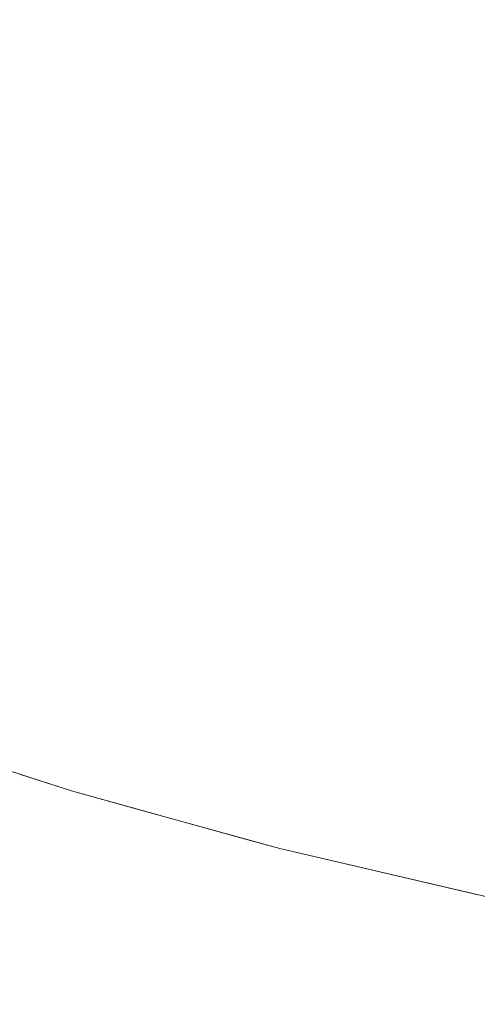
# Model space of a CAD drawing. Header units: centimetres. Extents: x -17.1 to 18.2, y 3.4 to 5.2.
# Tile 121 of 256: x -5.12573 to -5.11765, y 3.70025 to 3.71762. Entities that reach past the tile are written whole.
import ezdxf

# ---------------------------------------------------------------- set-up
doc = ezdxf.new("R2010")
doc.units = ezdxf.units.CM
doc.header["$LTSCALE"] = 2.54
doc.layers.add('Lucido design-1', color=7, linetype='Continuous')

# ---------------------------------------------------------------- blocks, each defined once
blk = doc.blocks.new('Gruppo-4-1')
at = {"color": 7, "linetype": 'Continuous', "lineweight": 9}
blk.add_3dface([(-17.020308, 5.100212, -1872.215514), (-17.020308, 3.500212, -1872.215514), (18.147234, 3.500212, -1872.215514), (18.147234, 5.100212, -1872.215514)], dxfattribs=at)
for points, invisible_edges in [([(-5.119865, 3.719206, -1872.660793), (-5.118002, 3.718741, -1872.660793), (-5.118143, 3.717386, -1872.662952), (-5.12002, 3.717854, -1872.662952)], 15), ([(-5.123751, 3.718919, -1872.662952), (-5.12189, 3.718365, -1872.662952), (-5.122051, 3.717075, -1872.665138), (-5.123926, 3.717633, -1872.665138)], 15), ([(-5.116259, 3.716961, -1872.662952), (-5.118143, 3.717386, -1872.662952), (-5.118002, 3.718741, -1872.660793), (-5.116132, 3.71832, -1872.660793)], 15), ([(-5.124092, 3.716407, -1872.66735), (-5.12597, 3.717012, -1872.66735), (-5.125791, 3.718234, -1872.665138), (-5.123926, 3.717633, -1872.665138)], 15), ([(-5.120169, 3.71656, -1872.665138), (-5.122051, 3.717075, -1872.665138), (-5.12189, 3.718365, -1872.662952), (-5.12002, 3.717854, -1872.662952)], 15), ([(-5.12002, 3.717854, -1872.662952), (-5.118143, 3.717386, -1872.662952), (-5.118278, 3.716089, -1872.665138), (-5.120169, 3.71656, -1872.665138)], 15), ([(-5.123926, 3.717633, -1872.665138), (-5.122051, 3.717075, -1872.665138), (-5.122205, 3.715845, -1872.66735), (-5.124092, 3.716407, -1872.66735)], 15), ([(-5.116381, 3.715661, -1872.665138), (-5.118278, 3.716089, -1872.665138), (-5.118143, 3.717386, -1872.662952), (-5.116259, 3.716961, -1872.662952)], 15), ([(-5.124251, 3.715239, -1872.669585), (-5.126141, 3.715848, -1872.669585), (-5.12597, 3.717012, -1872.66735), (-5.124092, 3.716407, -1872.66735)], 15), ([(-5.12031, 3.715326, -1872.66735), (-5.122205, 3.715845, -1872.66735), (-5.122051, 3.717075, -1872.665138), (-5.120169, 3.71656, -1872.665138)], 15), ([(-5.120169, 3.71656, -1872.665138), (-5.118278, 3.716089, -1872.665138), (-5.118407, 3.714852, -1872.66735), (-5.12031, 3.715326, -1872.66735)], 15), ([(-5.124092, 3.716407, -1872.66735), (-5.122205, 3.715845, -1872.66735), (-5.122352, 3.714674, -1872.669585), (-5.124251, 3.715239, -1872.669585)], 15), ([(-5.116497, 3.714421, -1872.66735), (-5.118407, 3.714852, -1872.66735), (-5.118278, 3.716089, -1872.665138), (-5.116381, 3.715661, -1872.665138)], 15), ([(-5.124402, 3.714132, -1872.67184), (-5.126303, 3.714744, -1872.67184), (-5.126141, 3.715848, -1872.669585), (-5.124251, 3.715239, -1872.669585)], 15), ([(-5.120445, 3.714152, -1872.669585), (-5.122352, 3.714674, -1872.669585), (-5.122205, 3.715845, -1872.66735), (-5.12031, 3.715326, -1872.66735)], 15), ([(-5.12031, 3.715326, -1872.66735), (-5.118407, 3.714852, -1872.66735), (-5.11853, 3.713675, -1872.669585), (-5.120445, 3.714152, -1872.669585)], 15), ([(-5.124251, 3.715239, -1872.669585), (-5.122352, 3.714674, -1872.669585), (-5.122491, 3.713563, -1872.67184), (-5.124402, 3.714132, -1872.67184)], 15), ([(-5.124544, 3.713085, -1872.674113), (-5.126456, 3.713701, -1872.674113), (-5.126303, 3.714744, -1872.67184), (-5.124402, 3.714132, -1872.67184)], 15), ([(-5.116608, 3.713241, -1872.669585), (-5.11853, 3.713675, -1872.669585), (-5.118407, 3.714852, -1872.66735), (-5.116497, 3.714421, -1872.66735)], 15), ([(-5.120572, 3.713039, -1872.67184), (-5.122491, 3.713563, -1872.67184), (-5.122352, 3.714674, -1872.669585), (-5.120445, 3.714152, -1872.669585)], 15), ([(-5.124402, 3.714132, -1872.67184), (-5.122491, 3.713563, -1872.67184), (-5.122623, 3.712513, -1872.674113), (-5.124544, 3.713085, -1872.674113)], 15), ([(-5.120445, 3.714152, -1872.669585), (-5.11853, 3.713675, -1872.669585), (-5.118646, 3.712558, -1872.67184), (-5.120572, 3.713039, -1872.67184)], 15), ([(-5.124678, 3.712099, -1872.676402), (-5.1266, 3.712718, -1872.676402), (-5.126456, 3.713701, -1872.674113), (-5.124544, 3.713085, -1872.674113)], 15), ([(-5.120693, 3.711986, -1872.674113), (-5.122623, 3.712513, -1872.674113), (-5.122491, 3.713563, -1872.67184), (-5.120572, 3.713039, -1872.67184)], 15), ([(-5.116712, 3.712122, -1872.67184), (-5.118646, 3.712558, -1872.67184), (-5.11853, 3.713675, -1872.669585), (-5.116608, 3.713241, -1872.669585)], 15), ([(-5.124544, 3.713085, -1872.674113), (-5.122623, 3.712513, -1872.674113), (-5.122747, 3.711524, -1872.676402), (-5.124678, 3.712099, -1872.676402)], 15), ([(-5.120572, 3.713039, -1872.67184), (-5.118646, 3.712558, -1872.67184), (-5.118756, 3.711502, -1872.674113), (-5.120693, 3.711986, -1872.674113)], 15), ([(-5.124804, 3.711174, -1872.678705), (-5.126735, 3.711796, -1872.678705), (-5.1266, 3.712718, -1872.676402), (-5.124678, 3.712099, -1872.676402)], 15), ([(-5.120807, 3.710994, -1872.676402), (-5.122747, 3.711524, -1872.676402), (-5.122623, 3.712513, -1872.674113), (-5.120693, 3.711986, -1872.674113)], 15), ([(-5.116811, 3.711064, -1872.674113), (-5.118756, 3.711502, -1872.674113), (-5.118646, 3.712558, -1872.67184), (-5.116712, 3.712122, -1872.67184)], 15), ([(-5.124678, 3.712099, -1872.676402), (-5.122747, 3.711524, -1872.676402), (-5.122863, 3.710596, -1872.678705), (-5.124804, 3.711174, -1872.678705)], 15), ([(-5.120693, 3.711986, -1872.674113), (-5.118756, 3.711502, -1872.674113), (-5.118859, 3.710508, -1872.676402), (-5.120807, 3.710994, -1872.676402)], 15), ([(-5.124921, 3.710309, -1872.681018), (-5.126862, 3.710934, -1872.681018), (-5.126735, 3.711796, -1872.678705), (-5.124804, 3.711174, -1872.678705)], 15), ([(-5.120914, 3.710063, -1872.678705), (-5.122863, 3.710596, -1872.678705), (-5.122747, 3.711524, -1872.676402), (-5.120807, 3.710994, -1872.676402)], 15), ([(-5.116905, 3.710067, -1872.676402), (-5.118859, 3.710508, -1872.676402), (-5.118756, 3.711502, -1872.674113), (-5.116811, 3.711064, -1872.674113)], 15), ([(-5.124804, 3.711174, -1872.678705), (-5.122863, 3.710596, -1872.678705), (-5.122972, 3.709728, -1872.681018), (-5.124921, 3.710309, -1872.681018)], 15), ([(-5.12503, 3.709505, -1872.683339), (-5.126979, 3.710132, -1872.683339), (-5.126862, 3.710934, -1872.681018), (-5.124921, 3.710309, -1872.681018)], 15), ([(-5.120807, 3.710994, -1872.676402), (-5.118859, 3.710508, -1872.676402), (-5.118957, 3.709575, -1872.678705), (-5.120914, 3.710063, -1872.678705)], 15), ([(-5.121013, 3.709193, -1872.681018), (-5.122972, 3.709728, -1872.681018), (-5.122863, 3.710596, -1872.678705), (-5.120914, 3.710063, -1872.678705)], 15), ([(-5.116992, 3.709132, -1872.678705), (-5.118957, 3.709575, -1872.678705), (-5.118859, 3.710508, -1872.676402), (-5.116905, 3.710067, -1872.676402)], 15), ([(-5.124921, 3.710309, -1872.681018), (-5.122972, 3.709728, -1872.681018), (-5.123073, 3.708922, -1872.683339), (-5.12503, 3.709505, -1872.683339)], 15), ([(-5.125132, 3.708761, -1872.685667), (-5.127088, 3.709391, -1872.685667), (-5.126979, 3.710132, -1872.683339), (-5.12503, 3.709505, -1872.683339)], 15), ([(-5.120914, 3.710063, -1872.678705), (-5.118957, 3.709575, -1872.678705), (-5.119047, 3.708703, -1872.681018), (-5.121013, 3.709193, -1872.681018)], 15), ([(-5.121106, 3.708384, -1872.683339), (-5.123073, 3.708922, -1872.683339), (-5.122972, 3.709728, -1872.681018), (-5.121013, 3.709193, -1872.681018)], 15), ([(-5.117074, 3.708258, -1872.681018), (-5.119047, 3.708703, -1872.681018), (-5.118957, 3.709575, -1872.678705), (-5.116992, 3.709132, -1872.678705)], 15), ([(-5.125225, 3.708077, -1872.687998), (-5.127188, 3.708709, -1872.687998), (-5.127088, 3.709391, -1872.685667), (-5.125132, 3.708761, -1872.685667)], 15), ([(-5.12503, 3.709505, -1872.683339), (-5.123073, 3.708922, -1872.683339), (-5.123166, 3.708176, -1872.685667), (-5.125132, 3.708761, -1872.685667)], 15), ([(-5.121013, 3.709193, -1872.681018), (-5.119047, 3.708703, -1872.681018), (-5.119132, 3.707892, -1872.683339), (-5.121106, 3.708384, -1872.683339)], 15), ([(-5.121192, 3.707636, -1872.685667), (-5.123166, 3.708176, -1872.685667), (-5.123073, 3.708922, -1872.683339), (-5.121106, 3.708384, -1872.683339)], 15), ([(-5.125309, 3.707453, -1872.690331), (-5.127279, 3.708087, -1872.690331), (-5.127188, 3.708709, -1872.687998), (-5.125225, 3.708077, -1872.687998)], 15), ([(-5.125132, 3.708761, -1872.685667), (-5.123166, 3.708176, -1872.685667), (-5.123252, 3.70749, -1872.687998), (-5.125225, 3.708077, -1872.687998)], 15), ([(-5.11715, 3.707445, -1872.683339), (-5.119132, 3.707892, -1872.683339), (-5.119047, 3.708703, -1872.681018), (-5.117074, 3.708258, -1872.681018)], 15), ([(-5.121106, 3.708384, -1872.683339), (-5.119132, 3.707892, -1872.683339), (-5.11921, 3.707141, -1872.685667), (-5.121192, 3.707636, -1872.685667)], 15), ([(-5.121271, 3.706948, -1872.687998), (-5.123252, 3.70749, -1872.687998), (-5.123166, 3.708176, -1872.685667), (-5.121192, 3.707636, -1872.685667)], 15), ([(-5.125386, 3.706888, -1872.692664), (-5.127362, 3.707524, -1872.692664), (-5.127279, 3.708087, -1872.690331), (-5.125309, 3.707453, -1872.690331)], 15), ([(-5.125225, 3.708077, -1872.687998), (-5.123252, 3.70749, -1872.687998), (-5.12333, 3.706864, -1872.690331), (-5.125309, 3.707453, -1872.690331)], 15), ([(-5.117221, 3.706693, -1872.685667), (-5.11921, 3.707141, -1872.685667), (-5.119132, 3.707892, -1872.683339), (-5.11715, 3.707445, -1872.683339)], 15), ([(-5.121192, 3.707636, -1872.685667), (-5.11921, 3.707141, -1872.685667), (-5.119282, 3.706452, -1872.687998), (-5.121271, 3.706948, -1872.687998)], 15), ([(-5.125455, 3.706381, -1872.694993), (-5.127436, 3.707018, -1872.694993), (-5.127362, 3.707524, -1872.692664), (-5.125386, 3.706888, -1872.692664)], 15), ([(-5.125309, 3.707453, -1872.690331), (-5.12333, 3.706864, -1872.690331), (-5.123402, 3.706297, -1872.692664), (-5.125386, 3.706888, -1872.692664)], 15), ([(-5.121343, 3.70632, -1872.690331), (-5.12333, 3.706864, -1872.690331), (-5.123252, 3.70749, -1872.687998), (-5.121271, 3.706948, -1872.687998)], 15), ([(-5.117285, 3.706002, -1872.687998), (-5.119282, 3.706452, -1872.687998), (-5.11921, 3.707141, -1872.685667), (-5.117221, 3.706693, -1872.685667)], 15), ([(-5.125516, 3.705931, -1872.697318), (-5.127501, 3.706571, -1872.697318), (-5.127436, 3.707018, -1872.694993), (-5.125455, 3.706381, -1872.694993)], 15), ([(-5.121271, 3.706948, -1872.687998), (-5.119282, 3.706452, -1872.687998), (-5.119347, 3.705822, -1872.690331), (-5.121343, 3.70632, -1872.690331)], 15), ([(-5.125386, 3.706888, -1872.692664), (-5.123402, 3.706297, -1872.692664), (-5.123465, 3.705788, -1872.694993), (-5.125455, 3.706381, -1872.694993)], 15), ([(-5.121408, 3.705751, -1872.692664), (-5.123402, 3.706297, -1872.692664), (-5.12333, 3.706864, -1872.690331), (-5.121343, 3.70632, -1872.690331)], 15), ([(-5.12557, 3.705539, -1872.699636), (-5.127559, 3.706179, -1872.699636), (-5.127501, 3.706571, -1872.697318), (-5.125516, 3.705931, -1872.697318)], 15), ([(-5.117344, 3.705371, -1872.690331), (-5.119347, 3.705822, -1872.690331), (-5.119282, 3.706452, -1872.687998), (-5.117285, 3.706002, -1872.687998)], 15), ([(-5.125455, 3.706381, -1872.694993), (-5.123465, 3.705788, -1872.694993), (-5.123522, 3.705337, -1872.697318), (-5.125516, 3.705931, -1872.697318)], 15), ([(-5.121467, 3.705241, -1872.694993), (-5.123465, 3.705788, -1872.694993), (-5.123402, 3.706297, -1872.692664), (-5.121408, 3.705751, -1872.692664)], 15), ([(-5.121343, 3.70632, -1872.690331), (-5.119347, 3.705822, -1872.690331), (-5.119407, 3.705252, -1872.692664), (-5.121408, 3.705751, -1872.692664)], 15), ([(-5.125615, 3.705202, -1872.701944), (-5.127608, 3.705844, -1872.701944), (-5.127559, 3.706179, -1872.699636), (-5.12557, 3.705539, -1872.699636)], 15), ([(-5.125516, 3.705931, -1872.697318), (-5.123522, 3.705337, -1872.697318), (-5.123571, 3.704944, -1872.699636), (-5.12557, 3.705539, -1872.699636)], 15), ([(-5.125654, 3.70492, -1872.704243), (-5.127649, 3.705563, -1872.704243), (-5.127608, 3.705844, -1872.701944), (-5.125615, 3.705202, -1872.701944)], 15), ([(-5.121518, 3.704789, -1872.697318), (-5.123522, 3.705337, -1872.697318), (-5.123465, 3.705788, -1872.694993), (-5.121467, 3.705241, -1872.694993)], 15), ([(-5.121408, 3.705751, -1872.692664), (-5.119407, 3.705252, -1872.692664), (-5.11946, 3.704741, -1872.694993), (-5.121467, 3.705241, -1872.694993)], 15), ([(-5.117398, 3.7048, -1872.692664), (-5.119407, 3.705252, -1872.692664), (-5.119347, 3.705822, -1872.690331), (-5.117344, 3.705371, -1872.690331)], 15), ([(-5.125685, 3.704692, -1872.706529), (-5.127682, 3.705336, -1872.706529), (-5.127649, 3.705563, -1872.704243), (-5.125654, 3.70492, -1872.704243)], 15), ([(-5.12557, 3.705539, -1872.699636), (-5.123571, 3.704944, -1872.699636), (-5.123613, 3.704606, -1872.701944), (-5.125615, 3.705202, -1872.701944)], 15), ([(-5.125708, 3.704517, -1872.7088), (-5.127708, 3.705161, -1872.7088), (-5.127682, 3.705336, -1872.706529), (-5.125685, 3.704692, -1872.706529)], 15), ([(-5.125615, 3.705202, -1872.701944), (-5.123613, 3.704606, -1872.701944), (-5.123649, 3.704323, -1872.704243), (-5.125654, 3.70492, -1872.704243)], 15), ([(-5.121564, 3.704395, -1872.699636), (-5.123571, 3.704944, -1872.699636), (-5.123522, 3.705337, -1872.697318), (-5.121518, 3.704789, -1872.697318)], 15), ([(-5.121467, 3.705241, -1872.694993), (-5.11946, 3.704741, -1872.694993), (-5.119507, 3.704288, -1872.697318), (-5.121518, 3.704789, -1872.697318)], 15), ([(-5.117446, 3.704287, -1872.694993), (-5.11946, 3.704741, -1872.694993), (-5.119407, 3.705252, -1872.692664), (-5.117398, 3.7048, -1872.692664)], 15), ([(-5.127737, 3.704965, -1872.713294), (-5.127726, 3.705038, -1872.711056), (-5.125725, 3.704393, -1872.711056), (-5.125735, 3.70432, -1872.713294)], 15), ([(-5.125725, 3.704393, -1872.711056), (-5.127726, 3.705038, -1872.711056), (-5.127708, 3.705161, -1872.7088), (-5.125708, 3.704517, -1872.7088)], 15), ([(-5.125735, 3.70432, -1872.713294), (-5.124816, 3.704015, -1872.715514), (-5.127736, 3.704953, -1872.715514), (-5.127737, 3.704965, -1872.713294)], 13), ([(-5.127736, 3.704953, -1872.715514), (-5.124816, 3.704015, -1872.715514), (-5.124816, 3.704015, -1872.915514), (-5.125734, 3.70431, -1872.915514)], 10), ([(-5.125654, 3.70492, -1872.704243), (-5.123649, 3.704323, -1872.704243), (-5.123677, 3.704094, -1872.706529), (-5.125685, 3.704692, -1872.706529)], 15), ([(-5.121603, 3.704056, -1872.701944), (-5.123613, 3.704606, -1872.701944), (-5.123571, 3.704944, -1872.699636), (-5.121564, 3.704395, -1872.699636)], 15), ([(-5.125685, 3.704692, -1872.706529), (-5.123677, 3.704094, -1872.706529), (-5.123699, 3.703919, -1872.7088), (-5.125708, 3.704517, -1872.7088)], 15), ([(-5.121518, 3.704789, -1872.697318), (-5.119507, 3.704288, -1872.697318), (-5.119548, 3.703892, -1872.699636), (-5.121564, 3.704395, -1872.699636)], 15), ([(-5.117488, 3.703833, -1872.697318), (-5.119507, 3.704288, -1872.697318), (-5.11946, 3.704741, -1872.694993), (-5.117446, 3.704287, -1872.694993)], 15), ([(-5.125708, 3.704517, -1872.7088), (-5.123699, 3.703919, -1872.7088), (-5.123715, 3.703795, -1872.711056), (-5.125725, 3.704393, -1872.711056)], 15), ([(-5.121635, 3.703772, -1872.704243), (-5.123649, 3.704323, -1872.704243), (-5.123613, 3.704606, -1872.701944), (-5.121603, 3.704056, -1872.701944)], 15), ([(-5.125745, 3.704247, -1872.918688), (-5.125734, 3.70431, -1872.915514), (-5.124816, 3.704015, -1872.915514)], 9), ([(-5.125735, 3.70432, -1872.713294), (-5.125725, 3.704393, -1872.711056), (-5.123715, 3.703795, -1872.711056), (-5.123724, 3.703721, -1872.713294)], 15), ([(-5.124816, 3.704015, -1872.715514), (-5.125735, 3.70432, -1872.713294), (-5.123724, 3.703721, -1872.713294)], 11), ([(-5.121661, 3.703543, -1872.706529), (-5.123677, 3.704094, -1872.706529), (-5.123649, 3.704323, -1872.704243), (-5.121635, 3.703772, -1872.704243)], 15), ([(-5.121564, 3.704395, -1872.699636), (-5.119548, 3.703892, -1872.699636), (-5.119584, 3.703552, -1872.701944), (-5.121603, 3.704056, -1872.701944)], 15), ([(-5.125745, 3.704247, -1872.918688), (-5.123733, 3.703648, -1872.918688), (-5.123753, 3.703493, -1872.921959), (-5.125766, 3.704092, -1872.921959)], 15), ([(-5.124816, 3.704015, -1872.915514), (-5.123733, 3.703648, -1872.918688), (-5.125745, 3.704247, -1872.918688)], 11), ([(-5.117525, 3.703436, -1872.699636), (-5.119548, 3.703892, -1872.699636), (-5.119507, 3.704288, -1872.697318), (-5.117488, 3.703833, -1872.697318)], 15), ([(-5.125766, 3.704092, -1872.921959), (-5.123753, 3.703493, -1872.921959), (-5.123787, 3.703223, -1872.925326), (-5.125803, 3.703823, -1872.925326)], 15), ([(-5.121713, 3.703095, -1872.918688), (-5.123733, 3.703648, -1872.918688), (-5.124816, 3.704015, -1872.915514), (-5.121704, 3.703154, -1872.915514)], 11), ([(-5.121704, 3.703154, -1872.915514), (-5.124816, 3.704015, -1872.715514), (-5.123723, 3.703713, -1872.715514)], 9), ([(-5.121704, 3.703154, -1872.915514), (-5.124816, 3.704015, -1872.915514), (-5.124816, 3.704015, -1872.715514)], 10), ([(-5.123724, 3.703721, -1872.713294), (-5.123723, 3.703713, -1872.715514), (-5.124816, 3.704015, -1872.715514)], 9), ([(-5.121682, 3.703367, -1872.7088), (-5.123699, 3.703919, -1872.7088), (-5.123677, 3.704094, -1872.706529), (-5.121661, 3.703543, -1872.706529)], 15), ([(-5.121603, 3.704056, -1872.701944), (-5.119584, 3.703552, -1872.701944), (-5.119613, 3.703268, -1872.704243), (-5.121635, 3.703772, -1872.704243)], 15), ([(-5.125803, 3.703823, -1872.925326), (-5.123787, 3.703223, -1872.925326), (-5.123836, 3.702827, -1872.928788), (-5.125856, 3.703429, -1872.928788)], 15), ([(-5.121704, 3.703169, -1872.713294), (-5.123724, 3.703721, -1872.713294), (-5.123715, 3.703795, -1872.711056), (-5.121696, 3.703242, -1872.711056)], 15), ([(-5.121696, 3.703242, -1872.711056), (-5.123715, 3.703795, -1872.711056), (-5.123699, 3.703919, -1872.7088), (-5.121682, 3.703367, -1872.7088)], 15), ([(-5.117557, 3.703096, -1872.701944), (-5.119584, 3.703552, -1872.701944), (-5.119548, 3.703892, -1872.699636), (-5.117525, 3.703436, -1872.699636)], 15), ([(-5.121731, 3.70294, -1872.921959), (-5.123753, 3.703493, -1872.921959), (-5.123733, 3.703648, -1872.918688), (-5.121713, 3.703095, -1872.918688)], 15), ([(-5.121142, 3.702999, -1872.715514), (-5.123723, 3.703713, -1872.715514), (-5.123724, 3.703721, -1872.713294), (-5.121704, 3.703169, -1872.713294)], 14), ([(-5.123723, 3.703713, -1872.715514), (-5.121142, 3.702999, -1872.715514), (-5.121142, 3.702999, -1872.915514), (-5.121704, 3.703154, -1872.915514)], 10), ([(-5.121635, 3.703772, -1872.704243), (-5.119613, 3.703268, -1872.704243), (-5.119637, 3.703038, -1872.706529), (-5.121661, 3.703543, -1872.706529)], 15), ([(-5.121762, 3.702669, -1872.925326), (-5.123787, 3.703223, -1872.925326), (-5.123753, 3.703493, -1872.921959), (-5.121731, 3.70294, -1872.921959)], 15), ([(-5.121661, 3.703543, -1872.706529), (-5.119637, 3.703038, -1872.706529), (-5.119656, 3.702861, -1872.7088), (-5.121682, 3.703367, -1872.7088)], 15), ([(-5.117584, 3.702811, -1872.704243), (-5.119613, 3.703268, -1872.704243), (-5.119584, 3.703552, -1872.701944), (-5.117557, 3.703096, -1872.701944)], 15), ([(-5.125856, 3.703429, -1872.928788), (-5.123836, 3.702827, -1872.928788), (-5.123903, 3.702296, -1872.932342), (-5.125928, 3.702899, -1872.932342)], 15), ([(-5.121682, 3.703367, -1872.7088), (-5.119656, 3.702861, -1872.7088), (-5.119668, 3.702737, -1872.711056), (-5.121696, 3.703242, -1872.711056)], 15), ([(-5.117605, 3.70258, -1872.706529), (-5.119637, 3.703038, -1872.706529), (-5.119613, 3.703268, -1872.704243), (-5.117584, 3.702811, -1872.704243)], 15), ([(-5.121807, 3.702272, -1872.928788), (-5.123836, 3.702827, -1872.928788), (-5.123787, 3.703223, -1872.925326), (-5.121762, 3.702669, -1872.925326)], 15), ([(-5.121713, 3.703095, -1872.918688), (-5.119684, 3.702589, -1872.918688), (-5.1197, 3.702433, -1872.921959), (-5.121731, 3.70294, -1872.921959)], 15), ([(-5.121713, 3.703095, -1872.918688), (-5.121704, 3.703154, -1872.915514), (-5.121142, 3.702999, -1872.915514)], 9), ([(-5.121142, 3.702999, -1872.915514), (-5.119684, 3.702589, -1872.918688), (-5.121713, 3.703095, -1872.918688)], 11), ([(-5.121696, 3.703242, -1872.711056), (-5.119668, 3.702737, -1872.711056), (-5.119676, 3.702663, -1872.713294), (-5.121704, 3.703169, -1872.713294)], 15), ([(-5.121142, 3.702999, -1872.715514), (-5.121704, 3.703169, -1872.713294), (-5.119676, 3.702663, -1872.713294)], 11), ([(-5.121731, 3.70294, -1872.921959), (-5.1197, 3.702433, -1872.921959), (-5.119728, 3.702162, -1872.925326), (-5.121762, 3.702669, -1872.925326)], 15), ([(-5.117648, 3.70213, -1872.918688), (-5.119684, 3.702589, -1872.918688), (-5.121142, 3.702999, -1872.915514), (-5.117642, 3.702183, -1872.915514)], 11), ([(-5.121142, 3.702999, -1872.915514), (-5.121142, 3.702999, -1872.715514), (-5.119675, 3.702657, -1872.715514)], 9), ([(-5.117642, 3.702183, -1872.915514), (-5.121142, 3.702999, -1872.915514), (-5.119675, 3.702657, -1872.715514), (-5.117483, 3.702146, -1872.715514)], 10), ([(-5.119676, 3.702663, -1872.713294), (-5.119675, 3.702657, -1872.715514), (-5.121142, 3.702999, -1872.715514)], 9), ([(-5.117622, 3.702403, -1872.7088), (-5.119656, 3.702861, -1872.7088), (-5.119637, 3.703038, -1872.706529), (-5.117605, 3.70258, -1872.706529)], 15), ([(-5.125928, 3.702899, -1872.932342), (-5.123903, 3.702296, -1872.932342), (-5.123988, 3.701616, -1872.935985), (-5.126021, 3.702221, -1872.935985)], 15), ([(-5.121868, 3.701739, -1872.932342), (-5.123903, 3.702296, -1872.932342), (-5.123836, 3.702827, -1872.928788), (-5.121807, 3.702272, -1872.928788)], 15), ([(-5.117634, 3.702278, -1872.711056), (-5.119668, 3.702737, -1872.711056), (-5.119656, 3.702861, -1872.7088), (-5.117622, 3.702403, -1872.7088)], 15), ([(-5.121762, 3.702669, -1872.925326), (-5.119728, 3.702162, -1872.925326), (-5.11977, 3.701764, -1872.928788), (-5.121807, 3.702272, -1872.928788)], 15), ([(-5.117662, 3.701974, -1872.921959), (-5.1197, 3.702433, -1872.921959), (-5.119684, 3.702589, -1872.918688), (-5.117648, 3.70213, -1872.918688)], 15), ([(-5.117641, 3.702204, -1872.713294), (-5.119676, 3.702663, -1872.713294), (-5.119668, 3.702737, -1872.711056), (-5.117634, 3.702278, -1872.711056)], 15), ([(-5.117483, 3.702146, -1872.715514), (-5.119675, 3.702657, -1872.715514), (-5.119676, 3.702663, -1872.713294), (-5.117641, 3.702204, -1872.713294)], 14), ([(-5.117688, 3.701702, -1872.925326), (-5.119728, 3.702162, -1872.925326), (-5.1197, 3.702433, -1872.921959), (-5.117662, 3.701974, -1872.921959)], 15), ([(-5.121946, 3.701058, -1872.935985), (-5.123988, 3.701616, -1872.935985), (-5.123903, 3.702296, -1872.932342), (-5.121868, 3.701739, -1872.932342)], 15), ([(-5.121807, 3.702272, -1872.928788), (-5.11977, 3.701764, -1872.928788), (-5.119825, 3.70123, -1872.932342), (-5.121868, 3.701739, -1872.932342)], 15), ([(-5.126021, 3.702221, -1872.935985), (-5.123988, 3.701616, -1872.935985), (-5.124038, 3.701217, -1872.937837), (-5.126075, 3.701824, -1872.937837)], 15), ([(-5.117725, 3.701304, -1872.928788), (-5.11977, 3.701764, -1872.928788), (-5.119728, 3.702162, -1872.925326), (-5.117688, 3.701702, -1872.925326)], 15), ([(-5.117648, 3.70213, -1872.918688), (-5.115605, 3.701718, -1872.918688), (-5.115618, 3.701562, -1872.921959), (-5.117662, 3.701974, -1872.921959)], 15), ([(-5.117662, 3.701974, -1872.921959), (-5.115618, 3.701562, -1872.921959), (-5.11564, 3.70129, -1872.925326), (-5.117688, 3.701702, -1872.925326)], 15), ([(-5.126075, 3.701824, -1872.937837), (-5.124038, 3.701217, -1872.937837), (-5.124093, 3.700777, -1872.939711), (-5.126134, 3.701385, -1872.939711)], 15), ([(-5.121868, 3.701739, -1872.932342), (-5.119825, 3.70123, -1872.932342), (-5.119897, 3.700547, -1872.935985), (-5.121946, 3.701058, -1872.935985)], 15), ([(-5.117775, 3.700768, -1872.932342), (-5.119825, 3.70123, -1872.932342), (-5.11977, 3.701764, -1872.928788), (-5.117725, 3.701304, -1872.928788)], 15), ([(-5.124038, 3.701217, -1872.937837), (-5.123988, 3.701616, -1872.935985), (-5.121946, 3.701058, -1872.935985), (-5.121992, 3.700658, -1872.937837)], 15), ([(-5.117688, 3.701702, -1872.925326), (-5.11564, 3.70129, -1872.925326), (-5.115674, 3.70089, -1872.928788), (-5.117725, 3.701304, -1872.928788)], 15), ([(-5.126134, 3.701385, -1872.939711), (-5.124093, 3.700777, -1872.939711), (-5.124154, 3.700294, -1872.941603), (-5.1262, 3.700903, -1872.941603)], 15), ([(-5.121992, 3.700658, -1872.937837), (-5.122043, 3.700217, -1872.939711), (-5.124093, 3.700777, -1872.939711), (-5.124038, 3.701217, -1872.937837)], 15), ([(-5.117839, 3.700083, -1872.935985), (-5.119897, 3.700547, -1872.935985), (-5.119825, 3.70123, -1872.932342), (-5.117775, 3.700768, -1872.932342)], 15), ([(-5.117725, 3.701304, -1872.928788), (-5.115674, 3.70089, -1872.928788), (-5.115718, 3.700353, -1872.932342), (-5.117775, 3.700768, -1872.932342)], 15), ([(-5.121992, 3.700658, -1872.937837), (-5.121946, 3.701058, -1872.935985), (-5.119897, 3.700547, -1872.935985), (-5.119938, 3.700146, -1872.937837)], 15), ([(-5.1262, 3.700903, -1872.941603), (-5.124154, 3.700294, -1872.941603), (-5.12422, 3.699767, -1872.943514), (-5.126271, 3.700378, -1872.943514)], 15), ([(-5.124154, 3.700294, -1872.941603), (-5.124093, 3.700777, -1872.939711), (-5.122043, 3.700217, -1872.939711), (-5.122098, 3.699732, -1872.941603)], 15), ([(-5.117775, 3.700768, -1872.932342), (-5.115718, 3.700353, -1872.932342), (-5.115775, 3.699667, -1872.935985), (-5.117839, 3.700083, -1872.935985)], 15), ([(-5.119938, 3.700146, -1872.937837), (-5.119984, 3.699703, -1872.939711), (-5.122043, 3.700217, -1872.939711), (-5.121992, 3.700658, -1872.937837)], 15), ([(-5.119938, 3.700146, -1872.937837), (-5.119897, 3.700547, -1872.935985), (-5.117839, 3.700083, -1872.935985), (-5.117877, 3.699681, -1872.937837)], 15), ([(-5.126271, 3.700378, -1872.943514), (-5.12422, 3.699767, -1872.943514), (-5.124291, 3.699193, -1872.945443), (-5.126349, 3.699806, -1872.945443)], 15), ([(-5.122098, 3.699732, -1872.941603), (-5.122159, 3.699203, -1872.943514), (-5.12422, 3.699767, -1872.943514), (-5.124154, 3.700294, -1872.941603)], 15)]:
    blk.add_3dface(points, dxfattribs=dict(at, invisible_edges=invisible_edges))
blk = doc.blocks.new('Gruppo-5-1')
at = {"color": 7}
blk.add_blockref('Gruppo-4-1', (0, 0), dxfattribs=at)

msp = doc.modelspace()

# ---------------------------------------------------------------- block references
at = {"layer": 'Lucido design-1', "color": 7}
msp.add_blockref('Gruppo-5-1', (0, 0), dxfattribs=at)

doc.saveas('drawing.dxf')
